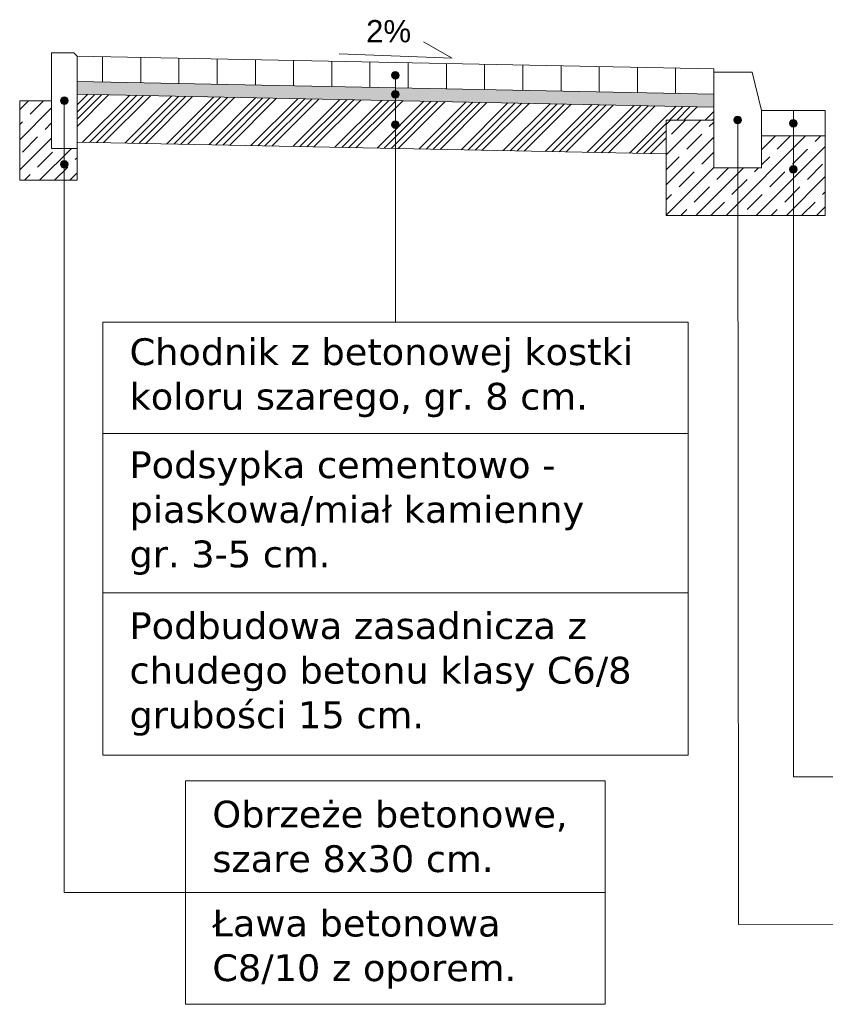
# Model space of a CAD drawing. Header units: millimetres. Extents: x 2422 to 2697, y 999 to 1037.
# Tile 37 of 48: x 2662.25 to 2664.78, y 1024.83 to 1027.92. Entities that reach past the tile are written whole.
import ezdxf

# ---------------------------------------------------------------- set-up
doc = ezdxf.new("R2010")
doc.units = ezdxf.units.MM
for name, color, linetype, lineweight in [('_JB_Chodnik', 52, 'Continuous', 9), ('_JB_Opisowe', 7, 'Continuous', 0), ('_JB_Podsypka', 30, 'Continuous', 9), ('_JB_Ława', 1, 'Continuous', 13), ('_JB_Ściek', 150, 'Continuous', 13), ('kraweznik', 5, 'Continuous', 13), ('podbudowa_z_gr.stab', 203, 'Continuous', 13)]:
    doc.layers.add(name, color=color, linetype=linetype, lineweight=lineweight)
doc.styles.add('kuba', font='verdana.ttf', dxfattribs={"height": 0.1})
doc.styles.get("Standard").update_dxf_attribs({"font": 'arial.ttf'})

msp = doc.modelspace()

# ---------------------------------------------------------------- hatches: boundary and pattern name
at = {"layer": '_JB_Opisowe', "ltscale": 0.09}
h = msp.add_hatch(color=256, dxfattribs=at)
h.dxf.hatch_style = 1
h.paths.add_polyline_path([(2663.4417, 1027.7501, -1), (2663.4177, 1027.7501, -1)])
h = msp.add_hatch(color=256, dxfattribs=at)
h.dxf.hatch_style = 1
h.paths.add_polyline_path([(2663.4417, 1027.69, -1), (2663.4177, 1027.69, -1)])
h = msp.add_hatch(color=256, dxfattribs=at)
h.dxf.hatch_style = 1
h.paths.add_polyline_path([(2662.3779, 1027.6701, 1), (2662.4019, 1027.6701, 1)])
h = msp.add_hatch(color=256, dxfattribs=at)
h.dxf.hatch_style = 1
h.paths.add_polyline_path([(2663.4417, 1027.5951, -1), (2663.4177, 1027.5951, -1)])
h = msp.add_hatch(color=256, dxfattribs=at)
h.dxf.hatch_style = 1
h.paths.add_polyline_path([(2664.5165, 1027.6094, -1), (2664.4925, 1027.6094, -1)])
h = msp.add_hatch(color=256, dxfattribs=at)
h.dxf.hatch_style = 1
h.paths.add_polyline_path([(2664.6675, 1027.5994, 1), (2664.6915, 1027.5994, 1)])
h = msp.add_hatch(color=256, dxfattribs=at)
h.dxf.hatch_style = 1
h.paths.add_polyline_path([(2662.3779, 1027.4701, 1), (2662.4019, 1027.4701, 1)])
h = msp.add_hatch(color=256, dxfattribs=at)
h.dxf.hatch_style = 1
h.paths.add_polyline_path([(2664.6675, 1027.4544, 1), (2664.6915, 1027.4544, 1)])
at = {"layer": '_JB_Podsypka', "lineweight": 13, "ltscale": 0.09}
h = msp.add_hatch(dxfattribs=at)
h.set_pattern_fill('AR-SAND', scale=0.0005, style=0)
h.set_pattern_definition([(37.5, (52.86745, -823.99548), (-0.00080001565, 0.02447066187), [0, -0.019304, 0, -0.02159, 0, -0.0206375]), (7.5, (52.86745, -823.99548), (0.02247616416, 0.03584125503), [0, -0.010414, 0, -0.017399, 0, -0.0066675]), (327.5, (52.85183, -823.99548), (0.03954961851, 7.185923e-05), [0, -0.00635, 0, -0.02286, 0, -0.029845]), (317.5, (52.85183, -823.99548), (0.03817782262, 0.01114646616), [0, -0.003175, 0, -0.014986, 0, -0.017145])])
h.paths.add_polyline_path([(2662.4299, 1027.6901), (2662.4299, 1027.7301), (2664.4295, 1027.6901), (2664.4295, 1027.6501)])
at = {"layer": '_JB_Ława'}
h = msp.add_hatch(dxfattribs=at)
h.set_pattern_fill('JIS_STN_1E', scale=0.067035, style=0)
h.set_pattern_definition([(45, (106.83476, -829.0852), (-0.0474007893, 0.0474007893), []), (45, (106.88202, -829.0852), (-0.0474007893, 0.0474007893), [0.0670348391, -0.0335174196])])
h.paths.add_polyline_path([(2662.2499, 1027.4201), (2662.2499, 1027.6701), (2662.3499, 1027.6701), (2662.3499, 1027.5201), (2662.4299, 1027.5201), (2662.4299, 1027.4201)])
at = {"layer": '_JB_Ława', "lineweight": 13}
h = msp.add_hatch(dxfattribs=at)
h.set_pattern_fill('JIS_STN_1E', scale=0.067035, style=0)
h.set_pattern_definition([(45, (2656.92611, 1018.81982), (-0.0474008, 0.0474008), []), (45, (2656.97337, 1018.81982), (-0.0474008, 0.0474008), [0.06703484, -0.0335174])])
h.paths.add_polyline_path([(2664.4295, 1027.4594), (2664.4295, 1027.6094), (2664.2795, 1027.6094), (2664.2795, 1027.3094), (2664.7795, 1027.3094), (2664.7795, 1027.5594), (2664.5795, 1027.5594), (2664.5795, 1027.4594)])
at = {"layer": 'podbudowa_z_gr.stab', "lineweight": 13, "ltscale": 0.09}
h = msp.add_hatch(dxfattribs=at)
h.set_pattern_fill('ANSI34', scale=0.005)
h.set_pattern_definition([(45, (56.11191, -823.91548), (-0.067351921, 0.067351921), []), (45, (56.13436, -823.91548), (-0.067351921, 0.067351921), []), (45, (56.15681, -823.91548), (-0.067351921, 0.067351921), []), (45, (56.17926, -823.91548), (-0.067351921, 0.067351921), [])])
h.paths.add_polyline_path([(2662.4299, 1027.5401), (2662.4299, 1027.6901), (2664.4295, 1027.6501), (2664.4295, 1027.6102), (2664.3295, 1027.6102), (2664.3295, 1027.6094), (2664.2795, 1027.6094), (2664.2795, 1027.5031)])

# ---------------------------------------------------------------- linework, layer by layer
at = {"layer": '_JB_Chodnik', "color": 7, "ltscale": 0.09}
msp.add_line((2662.4299, 1027.7301), (2664.4295, 1027.6901), dxfattribs=at)
for points in [[(2662.4299, 1027.8101), (2664.4295, 1027.7701)], [(2664.4295, 1027.7701), (2664.4295, 1027.7594)]]:
    msp.add_lwpolyline(points, dxfattribs=at)
at = {"layer": '_JB_Chodnik', "ltscale": 0.02}
for points in [[(2662.5099, 1027.8085), (2662.5099, 1027.7285)], [(2662.6299, 1027.8061), (2662.6299, 1027.7261)], [(2662.7498, 1027.8037), (2662.7498, 1027.7237)], [(2662.8698, 1027.8013), (2662.8698, 1027.7213)], [(2662.9898, 1027.7989), (2662.9898, 1027.7189)], [(2663.1098, 1027.7965), (2663.1098, 1027.7165)], [(2663.2297, 1027.7941), (2663.2297, 1027.7141)], [(2663.3497, 1027.7917), (2663.3497, 1027.7117)], [(2663.4697, 1027.7893), (2663.4697, 1027.7093)], [(2663.5897, 1027.7869), (2663.5897, 1027.7069)], [(2663.7096, 1027.7845), (2663.7096, 1027.7045)], [(2663.8296, 1027.7821), (2663.8296, 1027.7021)], [(2663.9496, 1027.7797), (2663.9496, 1027.6997)], [(2664.0696, 1027.7773), (2664.0696, 1027.6973)], [(2664.1895, 1027.7749), (2664.1895, 1027.6949)], [(2664.3095, 1027.7725), (2664.3095, 1027.6925)], [(2664.4295, 1027.7701), (2664.4295, 1027.6901)]]:
    msp.add_lwpolyline(points, dxfattribs=at)
at = {"layer": '_JB_Opisowe'}
for p, q in [((2662.5108, 1026.9752), (2664.3486, 1026.9752)), ((2662.5108, 1025.6152), (2662.5108, 1026.9752)), ((2664.3486, 1026.9752), (2664.3486, 1025.6152)), ((2662.5108, 1026.6252), (2664.3486, 1026.6252)), ((2662.5108, 1026.1252), (2664.3486, 1026.1252)), ((2664.3486, 1025.6152), (2662.5108, 1025.6152))]:
    msp.add_line(p, q, dxfattribs=at)
at = {"layer": '_JB_Opisowe', "color": 7}
msp.add_lwpolyline([(2663.2527, 1027.8167), (2663.6075, 1027.8036), (2663.5178, 1027.8549)], dxfattribs=at)
at = {"layer": '_JB_Opisowe', "ltscale": 0.02}
for points in [[(2662.4299, 1027.8101), (2662.4299, 1027.5401)], [(2663.4297, 1027.7501), (2663.4297, 1026.9752)], [(2662.7707, 1025.1842), (2662.3899, 1025.1842), (2662.3899, 1027.6701)], [(2665.1623, 1025.0849), (2664.5071, 1025.0843), (2664.5045, 1027.6094)], [(2665.1623, 1025.5479), (2664.6795, 1025.5479), (2664.6795, 1027.2767), (2664.6795, 1027.5994)], [(2662.7707, 1025.1842), (2664.0887, 1025.1842)]]:
    msp.add_lwpolyline(points, dxfattribs=at)
at = {"layer": '_JB_Opisowe', "ltscale": 0.5}
msp.add_lwpolyline([(2664.0887, 1025.5352), (2662.7707, 1025.5352), (2662.7707, 1024.8332), (2664.0887, 1024.8332)], close=True, dxfattribs=at)
at = {"layer": '_JB_Opisowe', "color": 240, "lineweight": 5}
for centre in [(2663.4297, 1027.7501), (2663.4297, 1027.69), (2662.3899, 1027.6701), (2663.4297, 1027.5951), (2662.3899, 1027.4701), (2664.6795, 1027.4544)]:
    msp.add_circle(centre, 0.012, dxfattribs=at)
at = {"layer": '_JB_Opisowe', "color": 240, "lineweight": 5, "ltscale": 0.09}
for centre in [(2664.5045, 1027.6094), (2664.6795, 1027.5994)]:
    msp.add_circle(centre, 0.012, dxfattribs=at)
at = {"layer": '_JB_Podsypka', "color": 7, "ltscale": 0.09}
msp.add_line((2662.4299, 1027.6901), (2664.4295, 1027.6501), dxfattribs=at)
at = {"layer": '_JB_Ława', "color": 7}
for points in [[(2662.4299, 1027.5201), (2662.4299, 1027.4201), (2662.2499, 1027.4201), (2662.2499, 1027.6701), (2662.3499, 1027.6701)], [(2664.4295, 1027.6094), (2664.2795, 1027.6094), (2664.2795, 1027.3094), (2664.7795, 1027.3094), (2664.7795, 1027.5594)]]:
    msp.add_lwpolyline(points, dxfattribs=at)
at = {"layer": '_JB_Ściek', "ltscale": 0.09}
msp.add_line((2664.6795, 1027.6394), (2664.6795, 1027.5594), dxfattribs=at)
at = {"layer": '_JB_Ściek', "color": 7, "ltscale": 0.09}
msp.add_lwpolyline([(2664.5795, 1027.6394), (2664.7795, 1027.6394), (2664.7795, 1027.5594), (2664.5795, 1027.5594)], close=True, dxfattribs=at)
at = {"layer": 'kraweznik', "color": 7, "ltscale": 0.09}
msp.add_lwpolyline([(2662.4299, 1027.8101), (2662.4299, 1027.5201), (2662.3499, 1027.5201), (2662.3499, 1027.8201), (2662.4199, 1027.8201), (2662.4299, 1027.8101)], dxfattribs=at)
at = {"layer": 'kraweznik', "color": 7}
msp.add_lwpolyline([(2664.5795, 1027.4594), (2664.4295, 1027.4594), (2664.4295, 1027.7594), (2664.5495, 1027.7594), (2664.5795, 1027.6394)], close=True, dxfattribs=at)
at = {"layer": 'podbudowa_z_gr.stab', "color": 7, "ltscale": 0.09}
msp.add_line((2662.4299, 1027.5401), (2664.2795, 1027.5031), dxfattribs=at)

# ---------------------------------------------------------------- texts
at = {"layer": '_JB_Opisowe', "color": 7, "insert": (2663.3376, 1027.9232), "char_height": 0.07, "attachment_point": 1, "rotation": 360}
msp.add_mtext_dynamic_manual_height_columns('2%', width=0.150779, gutter_width=0.35, heights=[0], dxfattribs=at)
at = {"layer": '_JB_Opisowe', "char_height": 0.084, "attachment_point": 4, "style": 'kuba'}
for s, insert, width in [('\\pxl1,t42;Chodnik z betonowej kostki koloru szarego, gr. 8 cm. ', (2662.5108, 1026.8002), 1.837802), ('\\pxi1,ql,t42;Podsypka cementowo - \\Ppiaskowa/miał kamienny\\Pgr. 3-5 cm.', (2662.5108, 1026.3752), 1.789795), ('\\A1;\\pxl1,t42;Podbudowa zasadnicza z chudego betonu klasy C6/8 grubości 15 cm.', (2662.5108, 1025.8702), 1.837825), ('\\pxl1,ql;Obrzeże betonowe, szare 8x30 cm.', (2662.7707, 1025.3597), 1.31806), ('\\pxl1,ql;Ława betonowa C8/10 z oporem. ', (2662.7707, 1025.0062), 1.31806)]:
    msp.add_mtext(s, dxfattribs=dict(at, insert=insert, width=width))

doc.saveas('drawing.dxf')
